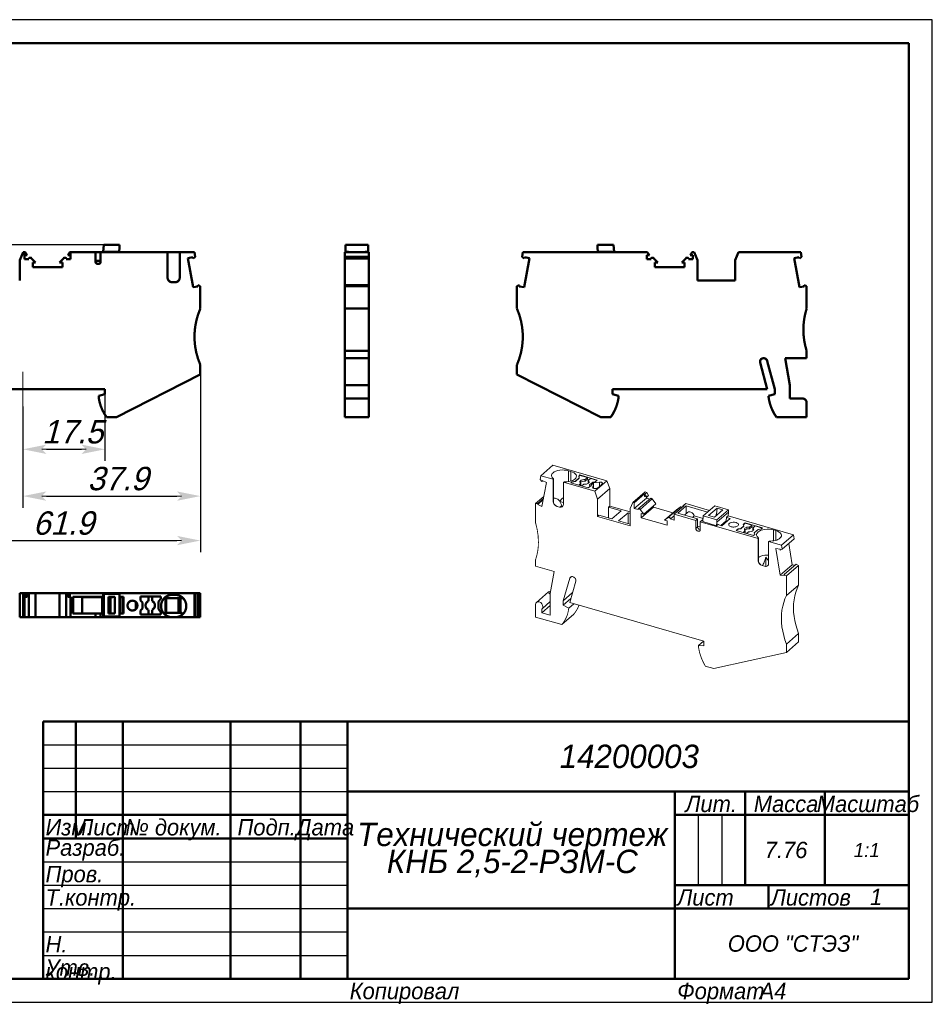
# Model space of a CAD drawing. Header units: millimetres. Extents: x 0 to 297, y 0 to 210.
# Tile 2 of 2: x 102 to 297, y 0 to 210. Entities that reach past the tile are written whole.
import ezdxf

# ---------------------------------------------------------------- set-up
doc = ezdxf.new("R2010")
doc.units = ezdxf.units.MM
doc.styles.add('TextStyle_1', font='T-FLEX Type A.TTF', dxfattribs={"oblique": 15, "height": 5})
doc.dimstyles.new('DIM_ST_1', dxfattribs={"dimtxt": 5, "dimasz": 5, "dimexe": 2.5, "dimexo": 0, "dimtad": 1, "dimrnd": 0.01, "dimdsep": 46, "dimtxsty": 'TextStyle_1', "dimblk": 'Arrow_3_C7_Status', "dimcen": 0.09, "dimclrd": 7, "dimclre": 7, "dimclrt": 7, "dimazin": 0, "dimtfac": 1, "dimtdec": 0, "dimtmove": 0, "dimatfit": 0, "dimldrblk": 'NONE', "dimfxl": 1, "dimtvp": 1, "dimtolj": 1, "dimarcsym": 0})
doc.dimstyles.new('DIM_ST_2', dxfattribs={"dimtxt": 5, "dimasz": 5, "dimexe": 2.5, "dimexo": 0, "dimtad": 1, "dimrnd": 0.01, "dimdsep": 46, "dimtxsty": 'TextStyle_1', "dimblk": 'Arrow_3_C7_Status', "dimcen": 0.09, "dimclrd": 7, "dimclre": 7, "dimclrt": 7, "dimazin": 0, "dimtfac": 1, "dimtdec": 0, "dimtmove": 0, "dimatfit": 0, "dimldrblk": 'NONE', "dimfxl": 1, "dimtvp": 1, "dimtolj": 1, "dimarcsym": 0})

# ---------------------------------------------------------------- blocks, each defined once
blk = doc.blocks.new('Arrow_3_C7_Status')
at = {"color": 7, "lineweight": 0, "flags": 128}
blk.add_lwpolyline([(-1, 0), (-0.8, 0)], dxfattribs=at)
at = {"color": 7}
blk.add_solid([(-1, -0.2), (0, 0), (-0.8, 0), (-1, 0.2)], dxfattribs=at)
blk = doc.blocks.new('*D5')
at = {"color": 7, "lineweight": -2}
for p, q in [((119.97, 161.98), (53.94, 161.98)), ((56.44, 130.13), (56.44, 156.98)), ((78.68, 125.13), (53.94, 125.13))]:
    blk.add_line(p, q, dxfattribs=at)
at = {"layer": 'Defpoints', "color": 0}
for p in [(56.44, 161.98), (119.97, 161.98), (78.68, 125.13)]:
    blk.add_point(p, dxfattribs=at)
at = {"color": 7, "lineweight": -2, "xscale": 5, "yscale": 5, "zscale": 5}
for p, rotation in [((56.44, 161.98), 90), ((56.44, 125.13), 270)]:
    blk.add_blockref('Arrow_3_C7_Status', p, dxfattribs=dict(at, rotation=rotation))
blk = doc.blocks.new('_None')
blk = doc.blocks.new('*D6')
at = {"color": 7, "lineweight": -2}
for p, q in [((120.18, 130.03), (120.18, 115.77)), ((102.68, 127.45), (102.68, 115.77)), ((107.68, 118.27), (115.18, 118.27))]:
    blk.add_line(p, q, dxfattribs=at)
at = {"layer": 'Defpoints', "color": 0}
for p in [(120.18, 130.03), (102.68, 127.45), (120.18, 118.27)]:
    blk.add_point(p, dxfattribs=at)
at = {"color": 7, "lineweight": -2, "xscale": 5, "yscale": 5, "zscale": 5, "rotation": 180}
blk.add_blockref('Arrow_3_C7_Status', (102.68, 118.27), dxfattribs=at)
at = {"color": 7, "lineweight": -2, "xscale": 5, "yscale": 5, "zscale": 5}
blk.add_blockref('Arrow_3_C7_Status', (120.18, 118.27), dxfattribs=at)
blk = doc.blocks.new('*D8')
at = {"color": 7, "lineweight": -2}
for p, q in [((140.58, 136.33), (140.58, 96.26)), ((78.68, 125.13), (78.68, 96.26)), ((83.68, 98.76), (135.58, 98.76))]:
    blk.add_line(p, q, dxfattribs=at)
at = {"layer": 'Defpoints', "color": 0}
for p in [(140.58, 136.33), (78.68, 125.13), (140.58, 98.76)]:
    blk.add_point(p, dxfattribs=at)
at = {"color": 7, "lineweight": -2, "xscale": 5, "yscale": 5, "zscale": 5}
for p, rotation in [((78.68, 98.76), 180), ((140.58, 98.76), 360)]:
    blk.add_blockref('Arrow_3_C7_Status', p, dxfattribs=dict(at, rotation=rotation))
blk = doc.blocks.new('*D9')
at = {"color": 7, "lineweight": -2}
for p, q in [((140.58, 134.28), (140.58, 105.77)), ((102.68, 127.45), (102.68, 105.77)), ((107.68, 108.27), (135.58, 108.27))]:
    blk.add_line(p, q, dxfattribs=at)
at = {"layer": 'Defpoints', "color": 0}
for p in [(140.58, 134.28), (102.68, 127.45), (140.58, 108.27)]:
    blk.add_point(p, dxfattribs=at)
at = {"color": 7, "lineweight": -2, "xscale": 5, "yscale": 5, "zscale": 5}
for p, rotation in [((102.68, 108.27), 180), ((140.58, 108.27), 360)]:
    blk.add_blockref('Arrow_3_C7_Status', p, dxfattribs=dict(at, rotation=rotation))
blk = doc.blocks.new('_FR1Страница_1')
at = {"color": 7, "lineweight": 25, "flags": 128}
for points in [[(297, 210), (0, 210)], [(297, 0), (297, 210)], [(107, 55), (172, 55)], [(107, 50), (172, 50)], [(107, 45), (172, 45)], [(247, 40), (247, 25)], [(252, 40), (252, 25)], [(107, 30), (172, 30)], [(107, 25), (172, 25)], [(107, 20), (172, 20)], [(242, 20), (292, 20)], [(107, 15), (172, 15)], [(107, 10), (172, 10)], [(0, 0), (297, 0)]]:
    blk.add_lwpolyline(points, dxfattribs=at)
at = {"color": 7, "lineweight": 50, "flags": 128}
for points in [[(20, 205), (292, 205)], [(292, 205), (292, 5)], [(107, 5), (107, 60)], [(107, 60), (292, 60)], [(114, 60), (114, 35)], [(124, 60), (124, 5)], [(147, 60), (147, 5)], [(162, 60), (162, 5)], [(172, 60), (172, 5)], [(172, 45), (292, 45)], [(242, 45), (242, 5)], [(257, 45), (257, 25)], [(274, 45), (274, 25)], [(107, 40), (172, 40)], [(242, 40), (292, 40)], [(107, 35), (172, 35)], [(242, 25), (292, 25)], [(262, 25), (262, 20)], [(172, 20), (292, 20)], [(292, 5), (20, 5)]]:
    blk.add_lwpolyline(points, dxfattribs=at)
at = {"color": 7}
for s, insert, char_height, width, attachment_point in [('{\\fT-FLEX Type A|b0|i1;\\l\\P}', (110.5, 59.125), 3.5, 8.75, 2), ('{\\fT-FLEX Type A|b0|i1;\\l\\P}', (114, 59.125), 3.5, 11.75, 1), ('{\\fT-FLEX Type A|b0|i1;\\l \\P}', (124, 59.125), 3.5, 24.75, 1), ('{\\fT-FLEX Type A|b0|i1;\\l\\P}', (162, 59.125), 3.5, 11.75, 1), ('\\pl0.5;{\\fT-FLEX Type A|b0|i1;\\l14200003 \\P}', (232, 52.5), 5, 122.5, 5), ('{\\fT-FLEX Type A|b0|i1;\\l\\fT-FLEX Type A|b0|i0;\\P}', (110.5, 54.125), 3.5, 8.75, 2), ('{\\fT-FLEX Type A|b0|i1;\\l\\P}', (114, 54.125), 3.5, 11.75, 1), ('{\\fT-FLEX Type A|b0|i1;\\l \\P}', (124, 54.125), 3.5, 24.75, 1), ('{\\fT-FLEX Type A|b0|i1;\\l\\P}', (162, 54.125), 3.5, 11.75, 1), ('{\\fT-FLEX Type A|b0|i1;\\l\\P}', (110.5, 49.125), 3.5, 8.75, 2), ('{\\fT-FLEX Type A|b0|i1;\\l\\P}', (114, 49.125), 3.5, 11.75, 1), ('{\\fT-FLEX Type A|b0|i1;\\l \\P}', (124, 49.125), 3.5, 24.75, 1), ('{\\fT-FLEX Type A|b0|i1;\\l\\P}', (162, 49.125), 3.5, 11.75, 1), ('\\pl0.5;{\\fT-FLEX Type A|b0|i1;\\lМасштаб\\P}', (283, 44.125), 3.5, 19.75, 2), ('{\\fT-FLEX Type A|b0|i1;\\l \\P}', (110.5, 44.125), 3.5, 8.75, 2), ('{\\fT-FLEX Type A|b0|i1;\\l\\P}', (114, 44.125), 3.5, 11.75, 1), ('{\\fT-FLEX Type A|b0|i1;\\l \\P}', (124, 44.125), 3.5, 24.75, 1), ('{\\fT-FLEX Type A|b0|i1;\\l\\P}', (162, 44.125), 3.5, 11.75, 1), ('\\pl0.5;{\\fT-FLEX Type A|b0|i1;\\lЛит.\\P}', (249.5, 44.125), 3.5, 16.75, 2), ('\\pl0.5;{\\fT-FLEX Type A|b0|i1;\\lМасса\\P}', (265.5, 44.125), 3.5, 18.75, 2), ('\\pl0.5;{\\fT-FLEX Type A|b0|i1;\\lИзм.\\H0.857143x;\\P}', (107, 39.125), 3.5, 8.75, 1), ('\\pl0.5;{\\fT-FLEX Type A|b0|i1;\\lЛист\\fT-FLEX Type A|b0|i0;\\H0.857143x;\\P}', (114, 39.125), 3.5, 11.75, 1), ('\\pl0.5;{\\fT-FLEX Type A|b0|i1;\\l№ докум.\\P}', (124, 39.125), 3.5, 24.75, 1), ('\\pl0.5;{\\fT-FLEX Type A|b0|i1;\\lПодп.\\P}', (154.5, 39.125), 3.5, 16.75, 2), ('\\pl0.5;{\\fT-FLEX Type A|b0|i1;\\lДата\\fT-FLEX Type A|b0|i0;\\H0.857143x;\\P}', (167, 39.125), 3.5, 11.75, 2), ('\\pl0.5;{\\fT-FLEX Type A|b0|i1;\\lРазраб.\\P}', (107, 32.5), 3.5, 18.75, 4), ('\\pl0.5;{\\fT-FLEX Type A|b0|i1;\\l\\P}', (124, 34.125), 3.5, 24.75, 1), ('\\pl0.5;{\\fT-FLEX Type A|b0|i1;\\l\\H0.857143x;\\P}', (162, 34.125), 3.5, 11.75, 1), ('\\pl0.5;{\\fT-FLEX Type A|b0|i1;\\l7.76\\P}', (265.5, 32.5), 3.5, 18.75, 5), ('{\\fT-FLEX Type A|b0|i1;\\l1:1\\P}', (283, 32.5), 3, 19.5, 5), ('\\pl0.5;{\\fT-FLEX Type A|b0|i1;\\l\\P}', (244.5, 32.5), 3.5, 6.75, 5), ('\\pl0.5;{\\fT-FLEX Type A|b0|i1;\\l\\P}', (249.5, 32.5), 3.5, 6.75, 5), ('\\pl0.5;{\\fT-FLEX Type A|b0|i1;\\l\\P}', (254.5, 32.5), 3.5, 6.75, 5), ('\\pl0.5;{\\fT-FLEX Type A|b0|i1;\\l\\H0.857143x;\\P}', (283, 32.5), 3.5, 19.75, 5), ('\\pl0.5;{\\fT-FLEX Type A|b0|i1;\\lПров.\\P}', (107, 29.125), 3.5, 18.75, 1), ('\\pl0.5;{\\fT-FLEX Type A|b0|i1;\\l\\P}', (124, 29.125), 3.5, 24.75, 1), ('\\pl0.5;{\\fT-FLEX Type A|b0|i1;\\l\\P}', (162, 29.125), 3.5, 11.75, 1), ('\\pl0.5;{\\fT-FLEX Type A|b0|i1;\\lТ.контр.\\P}', (107, 24.125), 3.5, 18.75, 1), ('\\pl0.5;{\\fT-FLEX Type A|b0|i1;\\l\\P}', (124, 24.125), 3.5, 24.75, 1), ('\\pl0.5;{\\fT-FLEX Type A|b0|i1;\\l\\H0.857143x;\\P}', (162, 24.125), 3.5, 11.75, 1), ('\\pl0.5;{\\fT-FLEX Type A|b0|i1;\\lЛист\\P}', (242, 24.125), 3.5, 11.75, 1), ('\\pl0.5;{\\fT-FLEX Type A|b0|i1;\\l\\H0.857143x;\\P}', (257, 24.125), 3.5, 11.75, 2), ('\\pl0.5;{\\fT-FLEX Type A|b0|i1;\\lЛистов\\P}', (262, 24.125), 3.5, 17.75, 1), ('{\\fT-FLEX Type A|b0|i1;\\l1\\P}', (285, 22.5), 3.5, 15.75, 5), ('\\pl0.5;{\\fT-FLEX Type A|b0|i1;\\l\\H0.857143x;\\P}', (285, 24.125), 3.5, 15.75, 2), ('{\\fT-FLEX Type A|b0|i1;\\l\\P}', (257, 22.5), 3.5, 11.75, 5), ('\\pl0.5;{\\fT-FLEX Type A|b0|i1;\\l\\P}', (107, 19.125), 3.5, 18.75, 1), ('\\pl0.5;{\\fT-FLEX Type A|b0|i1;\\l\\P}', (124, 19.125), 3.5, 24.75, 1), ('\\pl0.5;{\\fT-FLEX Type A|b0|i1;\\l\\P}', (162, 19.125), 3.5, 11.75, 1), ('{\\fT-FLEX Type A|b0|i1;\\l}', (207, 20), 3, 71.5, 5), ('\\pl0.5;{\\fT-FLEX Type A|b0|i1;\\lН. контр.\\P}', (107, 14.125), 3.5, 18.75, 1), ('\\pl0.5;{\\fT-FLEX Type A|b0|i1;\\l\\P}', (124, 14.125), 3.5, 24.75, 1), ('\\pl0.5;{\\fT-FLEX Type A|b0|i1;\\l\\H0.857143x;\\P}', (162, 14.125), 3.5, 11.75, 1), ('\\pl0.5;{\\fT-FLEX Type A|b0|i1;\\lООО "СТЭЗ"\\P}', (267, 12.5), 3.5, 51.75, 5), ('\\pl0.6;{\\fT-FLEX Type A|b0|i1;\\l \\P}', (207, 12.5), 3.5, 71.75, 5), ('\\pl0.5;{\\fT-FLEX Type A|b0|i1;\\lУтв.\\P}', (107, 9.125), 3.5, 18.75, 1), ('\\pl0.5;{\\fT-FLEX Type A|b0|i1;\\l\\P}', (124, 9.125), 3.5, 24.75, 1), ('\\pl0.5;{\\fT-FLEX Type A|b0|i1;\\l\\H0.857143x;\\P}', (162, 9.125), 3.5, 11.75, 1), ('\\pl0.5;{\\fT-FLEX Type A|b0|i1;\\lКопировал\\P}', (172, 4.125), 3.5, 23.566, 1), ('\\pl0.5;{\\fT-FLEX Type A|b0|i1;\\l\\P}', (193.816, 4.125), 3.5, 40.967, 1), ('\\pl0.5;{\\fT-FLEX Type A|b0|i1;\\lФормат\\P}', (242, 4.125), 3.5, 18.675, 1), ('\\pl0.5;{\\fT-FLEX Type A|b0|i1;\\l\\P}', (258.925, 4.125), 3.5, 9.825, 1), ('{\\fT-FLEX Type A|b0|i1;\\lA4\\P}', (262.962, 4.125), 3.5, 9.825, 2)]:
    blk.add_mtext(s, dxfattribs=dict(at, insert=insert, char_height=char_height, width=width, attachment_point=attachment_point))
at = {"color": 7, "insert": (207, 32.5), "char_height": 5, "width": 72.5, "attachment_point": 5, "line_spacing_factor": 0.692771}
blk.add_mtext('\\pl0.5;{\\fT-FLEX Type A|b0|i1;\\lТехнический чертеж\\PКНБ 2,5-2-РЗМ-С\\P}', dxfattribs=at)
blk = doc.blocks.new('Страница_1')
at = {"color": 7, "lineweight": 50, "flags": 128}
for points in [[(101.977, 158.681), (102.695, 160.381)], [(103.027, 160.381), (102.695, 160.381)], [(103.128, 160.381), (103.027, 160.381)], [(103.027, 158.931), (103.027, 160.381)], [(103.583, 159.731), (103.128, 160.381)], [(112.725, 160.381), (112.27, 159.731)], [(112.827, 160.381), (112.725, 160.381)], [(112.827, 160.381), (112.827, 158.931)], [(112.827, 160.381), (118.177, 160.381)], [(118.177, 160.381), (118.177, 158.431)], [(119.247, 160.381), (118.206, 160.381)], [(119.277, 160.381), (133.577, 160.381)], [(119.277, 158.431), (119.277, 160.381)], [(119.81, 160.481), (119.8, 160.381)], [(119.81, 160.481), (119.968, 161.981)], [(123.258, 160.481), (119.81, 160.481)], [(119.968, 161.981), (123.339, 161.981)], [(120.765, 160.481), (120.755, 160.381)], [(121.845, 160.481), (121.812, 160.381)], [(123.249, 160.381), (123.258, 160.481)], [(123.339, 161.411), (123.258, 160.481)], [(123.339, 161.411), (123.339, 161.981)], [(133.577, 154.981), (133.577, 160.381)], [(133.606, 160.381), (134.577, 160.381)], [(134.577, 160.381), (135.177, 160.381)], [(136.177, 160.381), (135.177, 160.381)], [(139.327, 160.381), (136.177, 160.381)], [(136.177, 160.381), (136.177, 154.981)], [(139.327, 160.381), (139.494, 159.429)], [(171.446, 159.43), (171.446, 160.381)], [(171.446, 160.381), (176.596, 160.381)], [(176.456, 161.981), (171.586, 161.981)], [(171.586, 160.481), (171.586, 161.981)], [(171.586, 160.481), (172.271, 160.481)], [(172.271, 160.381), (172.271, 160.481)], [(175.771, 160.481), (175.771, 160.381)], [(176.456, 160.481), (175.771, 160.481)], [(176.456, 160.481), (176.456, 161.981)], [(176.596, 159.43), (176.596, 160.381)], [(209.49, 160.381), (209.323, 159.429)], [(209.49, 160.381), (236.092, 160.381)], [(228.849, 161.981), (225.478, 161.981)], [(225.478, 161.411), (225.478, 161.981)], [(225.478, 161.411), (225.559, 160.481)], [(225.559, 160.481), (229.007, 160.481)], [(225.559, 160.481), (225.568, 160.381)], [(227.005, 160.381), (226.972, 160.481)], [(228.052, 160.481), (228.062, 160.381)], [(229.007, 160.481), (228.849, 161.981)], [(229.017, 160.381), (229.007, 160.481)], [(236.547, 159.731), (236.092, 160.381)], [(245.234, 159.731), (245.689, 160.381)], [(245.689, 160.381), (246.122, 160.381)], [(246.84, 158.681), (246.122, 160.381)], [(255.559, 160.381), (254.84, 158.681)], [(255.559, 160.381), (268.885, 160.381)], [(269.052, 159.43), (268.885, 160.381)], [(101.977, 154.381), (101.977, 158.681)], [(103.027, 159.731), (103.583, 159.731)], [(103.936, 158.931), (103.027, 158.931)], [(105.361, 158.231), (104.448, 159.143)], [(105.361, 158.231), (104.752, 158.231)], [(104.752, 158.231), (104.752, 157.181)], [(111.405, 159.143), (110.493, 158.231)], [(110.493, 158.231), (111.102, 158.231)], [(111.102, 157.181), (111.102, 158.231)], [(112.827, 158.931), (111.917, 158.931)], [(112.27, 159.731), (112.827, 159.731)], [(119.277, 158.531), (118.177, 158.531)], [(138.978, 159.304), (137.924, 159.118)], [(139.023, 152.89), (137.924, 159.118)], [(139.025, 159.036), (138.978, 159.304)], [(139.025, 159.036), (139.494, 159.429)], [(171.446, 159.43), (176.596, 159.43)], [(171.446, 159.43), (171.446, 159.042)], [(171.446, 159.042), (176.596, 159.042)], [(171.446, 159.036), (171.446, 153.353)], [(176.596, 159.43), (176.596, 159.042)], [(176.596, 159.036), (176.596, 153.353)], [(209.792, 159.036), (209.323, 159.429)], [(209.792, 159.036), (209.839, 159.304)], [(209.794, 152.89), (210.893, 159.118)], [(209.839, 159.304), (210.893, 159.118)], [(235.99, 159.731), (235.99, 158.931)], [(235.99, 159.731), (236.547, 159.731)], [(235.99, 158.931), (236.9, 158.931)], [(237.412, 159.143), (238.324, 158.231)], [(238.324, 158.231), (237.715, 158.231)], [(237.715, 157.181), (237.715, 158.231)], [(243.456, 158.231), (244.369, 159.143)], [(243.456, 158.231), (244.065, 158.231)], [(244.065, 158.231), (244.065, 157.181)], [(244.881, 158.931), (245.79, 158.931)], [(245.234, 159.731), (245.79, 159.731)], [(245.79, 158.931), (245.79, 159.731)], [(246.84, 154.381), (246.84, 158.681)], [(254.84, 154.381), (254.84, 158.681)], [(267.488, 159.124), (268.542, 159.31)], [(267.488, 159.124), (268.586, 152.895)], [(268.589, 159.042), (268.542, 159.31)], [(269.052, 159.43), (268.589, 159.042)], [(111.102, 157.181), (104.752, 157.181)], [(237.715, 157.181), (244.065, 157.181)], [(135.177, 153.981), (134.577, 153.981)], [(246.84, 154.381), (254.84, 154.381)], [(139.023, 152.89), (140.076, 153.075)], [(140.076, 153.075), (140.029, 153.344)], [(140.029, 153.344), (140.577, 153.144)], [(140.577, 153.144), (140.577, 148.331)], [(171.446, 153.349), (171.446, 153.15)], [(171.446, 153.349), (176.596, 153.349)], [(171.446, 153.15), (176.596, 153.15)], [(171.446, 153.15), (171.446, 148.331)], [(176.596, 153.349), (176.596, 153.15)], [(176.596, 153.15), (176.596, 148.331)], [(208.788, 153.344), (208.24, 153.144)], [(208.24, 153.144), (208.24, 148.331)], [(208.74, 153.075), (208.788, 153.344)], [(209.794, 152.89), (208.74, 153.075)], [(269.64, 153.081), (268.586, 152.895)], [(269.593, 153.349), (270.14, 153.15)], [(269.593, 153.349), (269.64, 153.081)], [(270.14, 153.15), (270.14, 148.331)], [(171.446, 143.831), (171.446, 148.331)], [(171.446, 148.331), (176.596, 148.331)], [(176.596, 143.831), (176.596, 148.331)], [(171.446, 146.756), (171.446, 146.716)], [(171.446, 139.331), (171.446, 143.831)], [(176.596, 139.331), (176.596, 143.831)], [(171.446, 139.331), (176.596, 139.331)], [(171.446, 139.331), (171.446, 137.731)], [(176.596, 139.331), (176.596, 137.731)], [(270.14, 139.331), (270.14, 137.731)], [(171.446, 137.731), (176.596, 137.731)], [(171.446, 131.992), (171.446, 137.731)], [(176.596, 131.992), (176.596, 137.731)], [(261.74, 131.131), (260.212, 136.834)], [(263.34, 131.131), (261.731, 137.138)], [(270.14, 137.731), (265.528, 137.731)], [(266.54, 131.992), (265.528, 137.731)], [(140.577, 136.331), (140.577, 134.284)], [(208.24, 136.331), (208.24, 134.284)], [(122.658, 125.131), (140.577, 134.284)], [(226.159, 125.131), (208.24, 134.284)], [(120.177, 131.131), (87.077, 131.131)], [(120.177, 131.131), (120.177, 130.031)], [(171.446, 131.992), (176.596, 131.992)], [(171.446, 131.992), (171.446, 129.131)], [(176.596, 131.992), (176.596, 129.135)], [(228.64, 131.131), (261.74, 131.131)], [(228.64, 131.131), (228.64, 130.031)], [(263.34, 130.031), (263.34, 131.131)], [(266.54, 131.992), (266.54, 129.131)], [(120.177, 130.031), (118.877, 129.682)], [(118.877, 129.682), (118.877, 129.231)], [(171.446, 129.131), (172.446, 129.131)], [(171.446, 129.131), (171.446, 128.231)], [(176.596, 129.131), (172.448, 129.131)], [(176.596, 129.131), (176.596, 128.231)], [(228.64, 130.031), (229.94, 129.682)], [(229.94, 129.682), (229.94, 129.231)], [(263.34, 130.031), (261.985, 129.668)], [(269.24, 129.131), (266.54, 129.131)], [(171.446, 128.231), (171.446, 125.131)], [(176.596, 128.231), (176.596, 125.131)], [(270.14, 128.231), (270.14, 125.131)], [(120.536, 125.131), (122.658, 125.131)], [(176.596, 125.131), (171.446, 125.131)], [(228.281, 125.131), (226.159, 125.131)], [(263.699, 125.131), (270.14, 125.131)], [(101.977, 87.515), (101.977, 82.365)], [(101.977, 87.515), (102.695, 87.515)], [(102.695, 87.515), (102.695, 82.365)], [(103.128, 87.515), (102.695, 87.515)], [(103.027, 86.715), (103.027, 82.365)], [(103.128, 86.715), (103.027, 86.715)], [(103.128, 87.515), (103.128, 86.715)], [(103.583, 87.515), (103.128, 87.515)], [(103.583, 86.715), (103.128, 86.715)], [(103.583, 87.515), (103.583, 86.715)], [(103.936, 87.515), (103.587, 87.515)], [(103.936, 87.515), (103.936, 82.365)], [(104.448, 87.515), (103.936, 87.515)], [(105.361, 87.515), (104.448, 87.515)], [(105.361, 87.515), (105.361, 82.365)], [(110.489, 87.515), (105.365, 87.515)], [(111.405, 87.515), (110.493, 87.515)], [(110.493, 87.515), (110.493, 82.365)], [(111.405, 87.515), (111.917, 87.515)], [(112.266, 87.515), (111.917, 87.515)], [(111.917, 87.515), (111.917, 82.365)], [(112.27, 87.515), (112.725, 87.515)], [(112.27, 87.515), (112.27, 86.715)], [(112.725, 86.715), (112.27, 86.715)], [(139.327, 87.515), (112.725, 87.515)], [(112.725, 87.515), (112.725, 86.715)], [(112.827, 86.715), (112.725, 86.715)], [(112.827, 82.365), (112.827, 86.715)], [(113.327, 86.715), (113.327, 83.165)], [(119.81, 86.715), (113.327, 86.715)], [(113.377, 86.715), (113.377, 83.165)], [(115.313, 86.69), (115.313, 83.19)], [(115.313, 86.69), (119.605, 86.69)], [(115.377, 86.69), (115.377, 86.715)], [(119.605, 83.19), (119.605, 86.69)], [(119.605, 86.69), (119.81, 86.69)], [(119.81, 87.375), (119.81, 86.69)], [(119.81, 87.375), (119.968, 87.375)], [(119.968, 87.375), (123.339, 87.375)], [(119.968, 82.505), (119.968, 87.375)], [(120.923, 86.74), (120.923, 83.14)], [(122.332, 86.74), (120.923, 86.74)], [(121.845, 86.715), (120.923, 86.715)], [(120.923, 86.69), (121.287, 86.69)], [(121.287, 83.19), (121.287, 86.69)], [(121.287, 86.69), (121.364, 86.69)], [(121.364, 83.19), (121.364, 86.69)], [(121.364, 86.69), (121.845, 86.69)], [(121.845, 86.69), (121.845, 86.74)], [(122.332, 86.74), (122.332, 83.14)], [(123.339, 87.375), (123.339, 82.505)], [(124.127, 86.715), (123.339, 86.715)], [(123.339, 86.69), (123.467, 86.69)], [(123.467, 86.69), (123.467, 83.19)], [(123.467, 86.69), (124.027, 86.69)], [(124.027, 83.19), (124.027, 86.69)], [(124.127, 83.165), (124.127, 86.715)], [(132.127, 86.815), (127.827, 86.815)], [(127.827, 85.944), (127.827, 86.815)], [(129.477, 85.807), (129.477, 86.815)], [(130.277, 86.815), (130.277, 85.807)], [(131.627, 85.708), (132.127, 86.304)], [(132.127, 86.304), (132.127, 86.815)], [(133.149, 86.415), (133.589, 86.415)], [(133.248, 86.415), (133.248, 83.275)], [(134.577, 86.415), (133.589, 86.415)], [(134.577, 87.165), (135.177, 87.165)], [(134.577, 86.415), (136.827, 86.415)], [(135.927, 83.317), (135.927, 86.415)], [(136.177, 83.323), (136.177, 86.415)], [(136.327, 86.415), (136.327, 83.327)], [(136.827, 86.415), (136.874, 86.462)], [(139.327, 87.515), (139.494, 87.515)], [(139.327, 87.515), (139.327, 82.365)], [(139.494, 87.515), (139.494, 82.365)], [(139.498, 87.515), (140.025, 87.515)], [(140.029, 82.365), (140.029, 87.515)], [(140.029, 87.515), (140.577, 87.515)], [(140.577, 87.515), (140.577, 82.365)], [(126.8, 84.104), (126.8, 85.627)], [(128.227, 85.544), (127.827, 85.944)], [(127.827, 83.836), (128.227, 84.236)], [(128.227, 84.236), (128.227, 85.544)], [(131.627, 84.072), (131.627, 85.708)], [(101.977, 82.365), (102.695, 82.365)], [(103.027, 82.365), (102.695, 82.365)], [(103.936, 82.365), (103.027, 82.365)], [(104.448, 82.365), (103.936, 82.365)], [(105.361, 82.365), (104.448, 82.365)], [(110.489, 82.365), (105.365, 82.365)], [(111.405, 82.365), (110.493, 82.365)], [(111.405, 82.365), (111.917, 82.365)], [(112.827, 82.365), (111.917, 82.365)], [(112.827, 82.365), (118.177, 82.365)], [(113.327, 83.165), (118.177, 83.165)], [(119.605, 83.19), (115.313, 83.19)], [(115.377, 83.165), (115.377, 83.19)], [(119.277, 83.165), (118.177, 83.165)], [(118.177, 83.165), (118.177, 82.365)], [(119.277, 82.365), (118.177, 82.365)], [(119.277, 82.365), (119.277, 83.165)], [(119.277, 83.165), (119.81, 83.165)], [(119.277, 82.365), (133.577, 82.365)], [(119.81, 83.19), (119.605, 83.19)], [(119.81, 82.505), (119.81, 83.19)], [(119.81, 82.505), (119.968, 82.505)], [(119.968, 82.505), (123.339, 82.505)], [(121.287, 83.19), (120.923, 83.19)], [(120.923, 83.165), (121.845, 83.165)], [(122.332, 83.14), (120.923, 83.14)], [(121.364, 83.19), (121.287, 83.19)], [(121.845, 83.19), (121.364, 83.19)], [(121.845, 83.19), (121.845, 83.14)], [(123.467, 83.19), (123.339, 83.19)], [(123.339, 83.165), (124.127, 83.165)], [(124.027, 83.19), (123.467, 83.19)], [(127.827, 82.965), (127.827, 83.836)], [(127.827, 82.965), (132.127, 82.965)], [(129.477, 82.965), (129.477, 83.974)], [(130.277, 83.974), (130.277, 82.965)], [(132.127, 83.476), (131.627, 84.072)], [(132.127, 82.965), (132.127, 83.476)], [(133.577, 82.365), (133.577, 82.583)], [(133.577, 82.365), (134.577, 82.365)], [(136.609, 83.332), (134.577, 83.297)], [(135.177, 82.365), (134.577, 82.365)], [(136.177, 82.365), (135.177, 82.365)], [(136.177, 82.583), (136.177, 82.365)], [(139.327, 82.365), (136.177, 82.365)], [(136.874, 83.068), (136.609, 83.332)], [(139.327, 82.365), (139.494, 82.365)], [(139.498, 82.365), (140.025, 82.365)], [(140.029, 82.365), (140.577, 82.365)]]:
    blk.add_lwpolyline(points, dxfattribs=at)
at = {"color": 7, "linetype": 'Continuous', "lineweight": 50, "const_width": 0.5}
for points in [[(104.448, 159.143, 0.6681786), (103.936, 158.931, 0.6681786)], [(111.917, 158.931, 0.6681786), (111.405, 159.143, 0.6681786)], [(118.177, 158.431, 1), (119.277, 158.431, 1)], [(237.412, 159.143, 0.6681786), (236.9, 158.931, 0.6681786)], [(244.881, 158.931, 0.6681786), (244.369, 159.143, 0.6681786)], [(133.577, 154.981, 0.4142136), (134.577, 153.981, 0.4142136)], [(135.177, 153.981, 0.4142136), (136.177, 154.981, 0.4142136)], [(140.577, 148.331, 0.2087122), (140.577, 136.331, 0.2087122)], [(208.24, 136.331, 0.2087122), (208.24, 148.331, 0.2087122)], [(270.14, 148.331, 0.0763208), (269.449, 143.831, 0.0763208)], [(269.449, 143.831, 0.0763208), (270.14, 139.331, 0.0763208)], [(260.728, 137.697, 0.4234428), (260.212, 136.834, 0.4234428)], [(261.731, 137.138, 0.4228448), (260.728, 137.697, 0.4228448)], [(118.877, 129.231, 0.1180133), (120.536, 125.131, 0.1180133)], [(228.281, 125.131, 0.1180133), (229.94, 129.231, 0.1180133)], [(261.985, 129.668, 0.1297794), (263.699, 125.131, 0.1297794)], [(270.14, 128.231, 0.4142136), (269.24, 129.131, 0.4142136)], [(134.577, 87.165, 0.4142135), (132.177, 84.765, 0.4142135)], [(133.16, 84.765, 0.0029076), (133.149, 86.415, 0.0029076)], [(137.577, 84.765, 0.4142135), (135.177, 87.165, 0.4142135)], [(126.938, 85.466, 0.7336519), (125.027, 84.865, 0.7336519)], [(125.027, 84.865, 1), (127.127, 84.865, 1)], [(127.127, 84.865, 0.1536341), (126.938, 85.466, 0.1536341)], [(129.477, 85.807, 0.6546537), (129.477, 83.974, 0.6546537)], [(130.877, 84.89, 0.2982166), (130.277, 85.807, 0.2982166)], [(130.277, 83.974, 0.2982166), (130.877, 84.89, 0.2982166)], [(132.177, 84.765, 0.2932528), (133.577, 82.583, 0.2932528)], [(133.15, 83.273, 0.0027907), (133.16, 84.765, 0.0027907)], [(136.177, 82.583, 0.2932528), (137.577, 84.765, 0.2932528)], [(133.15, 83.273, 0.0000404), (133.524, 83.279, 0.0000404)], [(133.524, 83.279, 0.0002123), (134.577, 83.297, 0.0002123)], [(133.577, 82.583, 0.1078592), (134.577, 82.365, 0.1078592)], [(135.177, 82.365, 0.1078592), (136.177, 82.583, 0.1078592)]]:
    blk.add_lwpolyline(points, format="xyb", dxfattribs=at)
at = {"color": 7, "lineweight": 18, "flags": 128}
for points in [[(102.677, 134.796), (102.677, 127.446)], [(102.677, 134.796), (102.677, 127.446)], [(215.896, 114.852), (213.321, 112.622)], [(227.437, 111.521), (215.896, 114.852)], [(215.946, 113.25), (216.22, 113.442), (216.563, 113.602), (216.962, 113.727), (217.403, 113.809), (217.867, 113.848), (218.337, 113.84), (218.795, 113.787), (219.224, 113.69)], [(219.744, 113.54), (219.224, 113.69)], [(219.224, 113.69), (219.224, 111.352)], [(213.176, 111.841), (213.321, 112.622)], [(213.176, 111.841), (213.577, 111.389)], [(215.958, 111.861), (213.321, 112.622)], [(213.577, 111.389), (213.618, 111.609)], [(214.531, 111.185), (213.618, 111.609)], [(216.067, 111.956), (215.889, 112.102), (215.755, 112.259), (215.667, 112.424), (215.627, 112.594), (215.635, 112.765), (215.692, 112.934), (215.796, 113.097), (215.946, 113.25)], [(216.067, 111.956), (215.958, 111.861)], [(215.958, 111.861), (215.958, 107.185)], [(216.067, 111.956), (216.067, 106.806)], [(218.319, 111.306), (218.661, 111.302), (219, 111.322), (219.33, 111.367), (219.645, 111.434), (219.937, 111.523), (220.2, 111.632), (220.43, 111.759), (220.622, 111.9)], [(219.744, 113.54), (219.744, 111.464)], [(220.622, 111.9), (220.816, 112.115), (220.923, 112.344), (220.938, 112.579), (220.862, 112.811), (220.696, 113.031), (220.448, 113.231), (220.126, 113.403), (219.744, 113.54)], [(220.752, 111.463), (221.57, 112.171)], [(220.752, 111.376), (221.57, 112.085)], [(221.435, 112.554), (221.69, 112.775)], [(221.69, 112.689), (221.435, 112.468)], [(221.57, 112.171), (221.435, 112.554)], [(221.57, 112.085), (221.57, 112.171)], [(221.69, 112.775), (225.414, 111.7)], [(221.69, 112.689), (221.69, 112.775)], [(223.292, 112.226), (221.69, 112.689)], [(221.81, 111.543), (221.989, 111.656), (222.226, 111.739), (222.5, 111.785), (222.788, 111.79)], [(223.481, 111.59), (223.617, 111.462), (223.675, 111.321), (223.649, 111.177), (223.542, 111.043), (223.363, 110.93), (223.127, 110.847), (222.853, 110.801), (222.565, 110.796)], [(223.292, 112.226), (222.788, 111.79)], [(223.292, 111.88), (222.788, 111.443)], [(222.788, 111.79), (222.788, 111.443)], [(223.292, 111.88), (223.292, 112.226)], [(223.685, 111.767), (223.292, 111.88)], [(223.481, 111.59), (223.985, 112.026)], [(223.481, 111.59), (223.481, 111.243)], [(225.339, 111.636), (223.985, 112.026)], [(225.414, 111.7), (224.979, 111.323)], [(213.757, 111.544), (213.577, 111.389)], [(214.531, 111.185), (213.58, 106.065)], [(218.21, 111.211), (218.319, 111.306)], [(218.21, 106.535), (218.21, 111.211)], [(218.21, 111.211), (224.862, 109.291)], [(219.765, 111.108), (220.021, 111.33)], [(223.489, 110.033), (219.765, 111.108)], [(220.021, 111.243), (219.84, 111.087)], [(220.021, 111.33), (220.752, 111.463)], [(220.021, 111.243), (220.752, 111.376)], [(220.021, 111.33), (220.021, 111.243)], [(220.752, 111.376), (220.752, 111.463)], [(221.872, 110.996), (221.442, 110.624)], [(221.872, 110.996), (221.736, 111.123), (221.678, 111.265), (221.704, 111.409), (221.81, 111.543)], [(221.872, 110.65), (221.742, 110.538)], [(221.745, 111.114), (221.81, 111.196)], [(221.81, 111.196), (221.989, 111.31), (222.226, 111.393), (222.5, 111.439), (222.788, 111.443)], [(221.872, 110.996), (221.872, 110.65)], [(222.135, 110.424), (222.565, 110.796)], [(223.481, 111.243), (223.608, 111.125)], [(223.925, 110.411), (223.489, 110.033)], [(224.432, 111.25), (223.778, 110.684)], [(223.778, 110.684), (223.925, 110.411)], [(223.778, 110.684), (223.778, 110.597)], [(223.778, 110.597), (223.893, 110.383)], [(224.137, 110.694), (224.594, 111.09)], [(224.267, 110.451), (224.137, 110.694)], [(224.267, 110.451), (224.403, 110.197)], [(224.483, 110.048), (224.403, 110.197)], [(224.979, 111.323), (224.432, 111.25)], [(225.05, 109.866), (224.866, 109.867), (224.696, 109.902), (224.562, 109.965), (224.483, 110.048)], [(225.887, 111.263), (224.594, 111.09)], [(224.594, 109.95), (224.594, 111.09)], [(224.862, 109.291), (227.437, 111.521)], [(225.373, 109.967), (226.013, 110.416)], [(228.059, 109.869), (225.484, 107.639)], [(225.887, 111.263), (226.026, 111.272), (226.165, 111.26), (226.293, 111.23), (226.398, 111.183), (226.473, 111.123), (226.511, 111.056), (226.511, 110.985), (226.471, 110.918)], [(225.887, 111.263), (225.887, 110.328)], [(226.013, 110.416), (226.471, 110.918)], [(227.437, 111.521), (228.059, 109.869)], [(228.059, 106.145), (228.059, 109.869)], [(213.973, 108.18), (212.234, 106.674)], [(213.849, 107.512), (212.667, 106.489)], [(213.89, 107.733), (212.708, 106.71)], [(217.403, 107.212), (217.179, 107.414), (216.962, 107.577), (216.757, 107.702), (216.563, 107.786), (216.383, 107.829), (216.22, 107.83), (216.073, 107.789), (216.067, 107.786)], [(218.21, 107.946), (218.1, 107.88), (217.862, 107.695), (217.403, 107.212)], [(224.862, 109.291), (225.484, 107.639)], [(225.484, 103.915), (225.484, 107.639)], [(235.609, 109.162), (233.034, 106.932)], [(235.497, 108.732), (233.322, 106.849)], [(235.897, 107.823), (233.322, 105.593)], [(236.748, 107.747), (234.173, 105.517)], [(237.128, 107.651), (234.553, 105.421)], [(235.585, 108.707), (235.497, 108.732)], [(235.497, 108.732), (235.497, 108.169)], [(235.497, 108.169), (235.979, 108.03)], [(235.985, 109.053), (235.585, 108.707)], [(235.979, 108.03), (235.585, 108.707)], [(235.985, 109.053), (235.609, 109.162)], [(235.897, 107.823), (235.897, 108.054)], [(236.601, 107.62), (235.897, 107.823)], [(236.379, 108.377), (235.979, 108.03)], [(236.379, 108.377), (235.985, 109.053)], [(237.128, 107.651), (237.067, 107.714), (236.995, 107.761), (236.919, 107.786), (236.845, 107.789), (236.779, 107.769), (236.75, 107.745)], [(237.918, 106.633), (237.128, 107.651)], [(212.708, 106.71), (212.234, 106.674)], [(212.234, 106.674), (212.234, 102.5)], [(212.708, 106.71), (212.667, 106.489)], [(212.667, 106.489), (213.58, 106.065)], [(215.958, 107.185), (216.024, 106.834), (216.212, 106.499), (216.493, 106.23), (216.824, 106.069)], [(216.067, 106.806), (215.995, 106.97), (215.969, 107.067), (215.958, 107.185)], [(216.557, 106.199), (216.377, 106.345), (216.204, 106.56), (216.067, 106.806)], [(216.824, 106.069), (217.344, 105.919)], [(218.21, 106.535), (218.144, 106.222), (217.956, 105.995), (217.675, 105.889), (217.344, 105.919)], [(217.565, 105.888), (217.344, 105.919)], [(217.42, 107.11), (217.403, 107.212)], [(218.21, 106.882), (217.42, 107.11)], [(217.853, 106.235), (217.42, 107.11)], [(217.853, 106.235), (217.468, 105.901)], [(217.583, 105.884), (217.564, 105.885)], [(217.853, 106.235), (217.853, 105.956)], [(228.059, 106.145), (227.772, 105.896)], [(227.772, 105.896), (227.772, 103.587)], [(230.5, 105.108), (227.772, 105.896)], [(232.412, 104.888), (228.059, 106.145)], [(232.412, 105.639), (233.034, 106.932)], [(232.412, 101.915), (232.412, 105.639)], [(233.322, 106.849), (233.034, 106.932)], [(233.322, 105.593), (233.322, 106.849)], [(234.109, 105.365), (233.322, 105.593)], [(234.553, 105.421), (234.492, 105.484), (234.42, 105.531), (234.344, 105.556), (234.27, 105.559), (234.204, 105.539), (234.153, 105.497), (234.121, 105.438), (234.109, 105.365)], [(235.343, 104.403), (234.553, 105.421)], [(237.391, 105.876), (234.816, 103.646)], [(237.918, 106.633), (235.343, 104.403)], [(237.391, 106.177), (237.391, 105.876)], [(241.575, 104.668), (237.391, 105.876)], [(242.363, 105.35), (239.788, 103.12)], [(243.153, 105.912), (240.578, 103.682)], [(241.809, 104.399), (243.984, 106.282)], [(243.153, 105.912), (242.363, 105.35)], [(244.417, 106.157), (242.642, 104.62)], [(243.153, 105.912), (243.214, 105.94), (243.286, 105.945), (243.362, 105.926), (243.436, 105.887), (243.479, 105.848)], [(243.896, 106.308), (243.502, 105.858)], [(244.296, 106.654), (243.896, 106.308)], [(243.984, 106.282), (243.896, 106.308)], [(249.368, 105.19), (244.296, 106.654)], [(244.417, 106.157), (244.417, 104.525)], [(248.968, 104.843), (244.417, 106.157)], [(248.063, 104.06), (250.498, 106.168)], [(251.008, 105.655), (249.208, 104.096)], [(252.228, 105.302), (250.428, 103.744)], [(250.498, 106.168), (253.418, 105.326)], [(251.008, 105.655), (250.871, 104.395)], [(253.418, 105.326), (250.983, 103.217)], [(252.228, 105.302), (251.008, 105.655)], [(253.418, 104.832), (253.418, 105.326)], [(225.772, 104.164), (225.484, 103.915)], [(232.412, 101.915), (225.484, 103.915)], [(228.5, 103.376), (225.772, 104.164)], [(230.5, 105.108), (228.5, 103.376)], [(229.972, 102.951), (231.972, 104.683)], [(232.412, 104.556), (231.972, 104.683)], [(231.972, 102.374), (231.972, 104.683)], [(234.816, 104.555), (234.816, 103.646)], [(235.343, 104.403), (234.816, 104.555)], [(240.315, 102.059), (234.816, 103.646)], [(240.578, 103.682), (239.788, 103.12)], [(240.578, 103.682), (240.639, 103.71), (240.711, 103.715), (240.787, 103.696), (240.861, 103.657), (240.926, 103.599), (240.977, 103.527), (241.01, 103.449), (241.021, 103.37)], [(241.809, 104.052), (241.021, 103.37)], [(241.809, 103.143), (241.021, 103.37)], [(241.809, 104.399), (241.809, 103.143)], [(241.809, 104.399), (246.442, 103.061)], [(242.642, 104.62), (246.842, 103.408)], [(244.671, 104.745), (244.055, 104.212)], [(244.677, 104.74), (244.714, 104.779), (244.918, 104.871), (245.157, 104.888), (245.411, 104.827), (245.658, 104.694), (245.876, 104.5), (246.046, 104.263), (246.137, 104.044)], [(246.125, 104.048), (245.75, 103.723)], [(246.125, 104.048), (248.003, 103.505)], [(246.842, 103.408), (246.442, 103.061)], [(246.842, 103.408), (246.842, 101.719)], [(247.395, 102.786), (247.795, 103.133)], [(247.795, 103.133), (247.958, 103.085)], [(247.927, 102.8), (248.063, 104.06)], [(248.063, 104.06), (250.983, 103.217)], [(250.428, 103.744), (249.208, 104.096)], [(250.846, 104.373), (250.814, 104.078)], [(251.016, 104.252), (250.839, 104.303)], [(250.846, 104.373), (250.871, 104.395)], [(251.103, 104.328), (250.871, 104.395)], [(253.418, 104.832), (250.983, 102.723)], [(250.983, 102.723), (250.983, 103.217)], [(251.995, 101.92), (253.77, 103.457)], [(253.005, 103.75), (252.937, 102.99)], [(253.77, 103.457), (252.999, 103.68)], [(253.347, 104.047), (253.005, 103.75)], [(267.333, 100.004), (253.342, 104.043)], [(253.418, 104.832), (253.347, 104.047)], [(232.412, 102.247), (229.972, 102.951)], [(239.788, 103.12), (240.315, 102.968)], [(240.315, 102.059), (240.315, 102.968)], [(246.442, 103.061), (246.442, 101.372)], [(246.442, 101.372), (246.842, 101.719)], [(247.395, 101.097), (247.358, 100.926), (247.255, 100.801), (247.101, 100.742), (246.918, 100.759), (246.736, 100.847), (246.582, 100.995), (246.478, 101.18), (246.442, 101.372)], [(247.395, 101.66), (246.842, 101.82)], [(247.395, 101.098), (247.318, 101.105), (247.136, 101.194), (246.982, 101.342), (246.878, 101.526), (246.842, 101.719)], [(247.395, 101.097), (247.395, 102.786)], [(247.395, 102.786), (259.779, 99.211)], [(250.912, 101.938), (247.927, 102.8)], [(250.983, 102.723), (250.912, 101.938)], [(251.255, 102.235), (250.912, 101.938)], [(251.167, 102.159), (251.995, 101.92)], [(251.246, 102.136), (251.255, 102.235)], [(251.774, 101.984), (252.937, 102.99)], [(252.149, 102.308), (252.37, 102.245)], [(253.624, 102.431), (253.539, 102.337), (253.493, 102.237), (253.486, 102.134), (253.519, 102.033), (253.592, 101.936), (253.701, 101.849), (253.841, 101.774), (254.009, 101.714), (254.196, 101.671), (254.397, 101.648), (254.602, 101.645), (254.805, 101.662), (254.998, 101.698), (255.173, 101.752), (255.323, 101.822), (255.443, 101.906)], [(255.58, 102.214), (255.5, 102.374), (255.324, 102.514), (255.069, 102.62), (254.761, 102.681), (254.431, 102.691), (254.111, 102.649), (253.833, 102.56), (253.624, 102.431)], [(255.099, 100.908), (255.535, 101.286)], [(255.535, 101.199), (255.174, 100.887)], [(255.535, 101.286), (256.081, 101.359)], [(255.535, 101.199), (255.535, 101.286)], [(256.081, 101.272), (255.535, 101.199)], [(256.081, 101.359), (256.735, 101.925)], [(256.735, 101.838), (256.081, 101.272)], [(256.081, 101.359), (256.081, 101.272)], [(256.589, 102.198), (257.024, 102.575)], [(256.735, 101.925), (256.589, 102.198)], [(257.024, 102.489), (256.62, 102.139)], [(256.735, 101.925), (256.735, 101.838)], [(257.949, 101.64), (257.66, 101.635), (257.386, 101.589), (257.15, 101.506), (256.971, 101.393), (256.864, 101.259), (256.839, 101.115), (256.896, 100.973), (257.032, 100.846)], [(257.949, 101.293), (257.66, 101.289), (257.386, 101.243), (257.15, 101.16), (256.971, 101.046), (256.906, 100.964)], [(257.024, 102.575), (257.024, 102.489)], [(260.748, 101.5), (257.024, 102.575)], [(257.024, 102.489), (258.453, 102.076)], [(257.949, 101.64), (258.453, 102.076)], [(257.949, 101.293), (258.453, 101.73)], [(257.949, 101.64), (257.949, 101.293)], [(258.453, 102.076), (258.453, 101.73)], [(258.453, 101.73), (258.846, 101.617)], [(259.146, 101.876), (258.642, 101.44)], [(258.703, 100.893), (258.81, 101.027), (258.835, 101.171), (258.778, 101.312), (258.642, 101.44)], [(258.642, 101.44), (258.642, 101.093)], [(258.768, 100.975), (258.642, 101.093)], [(258.944, 100.438), (259.762, 101.146)], [(259.146, 101.876), (260.673, 101.436)], [(259.762, 101.146), (260.493, 101.279)], [(259.766, 100.6), (260.04, 100.792), (260.384, 100.952), (260.783, 101.077), (261.224, 101.159), (261.688, 101.198), (262.158, 101.19), (262.616, 101.137), (263.045, 101.04)], [(260.493, 101.279), (260.748, 101.5)], [(263.045, 101.04), (263.564, 100.89)], [(263.045, 101.04), (263.045, 98.702)], [(255.099, 100.908), (258.823, 99.833)], [(256.603, 100.474), (257.032, 100.846)], [(256.903, 100.388), (257.032, 100.5)], [(257.032, 100.846), (257.032, 100.5)], [(257.725, 100.646), (257.296, 100.274)], [(257.725, 100.646), (258.014, 100.651), (258.288, 100.697), (258.524, 100.78), (258.703, 100.893)], [(258.823, 99.833), (259.079, 100.055)], [(259.079, 100.055), (258.944, 100.438)], [(258.944, 100.351), (258.944, 100.438)], [(259.055, 100.034), (258.944, 100.351)], [(259.888, 99.306), (259.71, 99.452), (259.576, 99.609), (259.488, 99.774), (259.447, 99.944), (259.456, 100.115), (259.513, 100.284), (259.617, 100.447), (259.766, 100.6)], [(259.779, 99.211), (259.888, 99.306)], [(259.779, 94.535), (259.779, 99.211)], [(259.888, 99.306), (259.888, 94.156)], [(262.14, 98.656), (262.482, 98.652), (262.821, 98.672), (263.151, 98.717), (263.466, 98.784), (263.758, 98.873), (264.021, 98.982), (264.251, 99.109), (264.443, 99.25)], [(263.564, 100.89), (263.564, 98.814)], [(264.443, 99.25), (264.637, 99.465), (264.744, 99.694), (264.759, 99.929), (264.683, 100.161), (264.517, 100.381), (264.269, 100.581), (263.947, 100.753), (263.564, 100.89)], [(267.333, 100.004), (264.758, 97.774)], [(267.479, 99.138), (264.904, 96.908)], [(267.333, 100.004), (267.479, 99.138)], [(262.14, 98.656), (262.03, 98.561)], [(264.758, 97.774), (262.03, 98.561)], [(262.03, 98.561), (262.03, 93.885)], [(264.495, 91.362), (263.544, 97.031)], [(264.457, 96.928), (263.544, 97.031)], [(264.498, 96.684), (264.457, 96.928)], [(264.498, 96.684), (264.904, 96.908)], [(264.758, 97.774), (264.904, 96.908)], [(267.07, 93.592), (266.31, 98.126)], [(259.888, 95.143), (260.04, 95.249), (260.384, 95.41), (260.783, 95.534), (261.224, 95.617), (261.688, 95.655), (262.03, 95.65)], [(261.433, 95.203), (261.267, 94.685), (261.085, 94.177), (260.984, 93.931), (260.874, 93.698), (260.752, 93.491), (260.68, 93.408)], [(261.433, 95.203), (261.814, 94.704)], [(261.433, 95.203), (261.45, 93.243)], [(212.234, 94.706), (212.234, 93.321)], [(212.234, 93.321), (216.228, 92.168)], [(259.888, 94.156), (259.816, 94.32), (259.79, 94.417), (259.779, 94.535)], [(259.779, 94.535), (259.845, 94.184), (260.032, 93.849), (260.313, 93.58), (260.645, 93.419)], [(259.888, 94.156), (260.025, 93.91), (260.198, 93.695), (260.379, 93.548)], [(261.164, 93.269), (260.645, 93.419)], [(262.03, 93.885), (261.965, 93.572), (261.777, 93.345), (261.496, 93.239), (261.164, 93.269)], [(261.164, 93.269), (261.386, 93.238)], [(261.404, 93.234), (261.385, 93.235)], [(262.03, 94.471), (262.002, 94.497), (261.814, 94.704)], [(264.495, 91.362), (267.07, 93.592)], [(265.367, 91.504), (267.942, 93.734)], [(268.416, 93.424), (265.841, 91.194)], [(267.07, 93.592), (267.697, 93.522)], [(267.942, 93.734), (268.416, 93.424)], [(268.416, 93.424), (268.416, 89.256)], [(215.352, 87.451), (216.228, 92.168)], [(218.123, 85.905), (219.517, 90.705)], [(220.385, 90.938), (220.249, 91.004), (220.111, 91.043), (219.976, 91.053), (219.849, 91.035), (219.735, 90.988), (219.64, 90.916), (219.566, 90.82), (219.517, 90.705)], [(219.908, 91.043), (219.517, 90.705)], [(220.832, 90.062), (220.852, 90.176), (220.847, 90.299), (220.818, 90.425), (220.767, 90.549), (220.694, 90.668), (220.604, 90.774), (220.5, 90.866), (220.385, 90.938)], [(264.495, 91.362), (265.408, 91.259)], [(265.367, 91.504), (265.841, 91.194)], [(265.408, 91.259), (265.367, 91.504)], [(265.841, 91.194), (265.841, 87.025)], [(219.509, 85.505), (220.832, 90.062)], [(268.416, 89.256), (265.841, 87.025)], [(268.416, 89.256), (268.088, 88.522), (267.817, 87.751), (267.606, 86.947), (267.454, 86.114), (267.362, 85.254), (267.332, 84.372), (267.362, 83.473), (267.454, 82.561), (267.606, 81.639), (267.817, 80.713), (268.088, 79.786), (268.416, 78.863)], [(214.999, 87.779), (212.424, 85.549)], [(215.434, 87.892), (215.29, 87.905), (215.037, 87.809), (215.007, 87.772)], [(215.401, 87.715), (215.088, 87.445)], [(215.352, 87.369), (215.088, 87.445)], [(215.352, 87.316), (215.088, 87.445)], [(215.352, 87.451), (215.352, 82.808)], [(220.129, 87.642), (218.123, 85.905)], [(219.76, 86.37), (218.123, 84.952)], [(265.841, 87.025), (265.513, 86.292), (265.242, 85.521), (265.031, 84.717), (264.879, 83.884), (264.787, 83.024), (264.757, 82.142), (264.787, 81.243), (264.879, 80.331), (265.031, 79.409), (265.242, 78.483), (265.513, 77.556), (265.841, 76.633)], [(213.013, 85.648), (212.715, 85.675), (212.462, 85.579), (212.293, 85.375), (212.234, 85.093)], [(212.234, 85.093), (212.234, 82.409)], [(213.013, 85.648), (213.312, 85.502), (213.565, 85.26), (213.734, 84.959), (213.793, 84.643)], [(215.352, 84.908), (213.533, 83.333)], [(213.603, 84.188), (215.352, 85.703)], [(213.793, 84.643), (213.787, 84.55)], [(218.123, 84.952), (218.123, 85.905)], [(218.123, 84.952), (219.297, 84.299)], [(220.394, 85.249), (219.297, 84.299)], [(248.174, 77.23), (219.509, 85.505)], [(217.812, 80.798), (212.234, 82.409)], [(213.533, 83.333), (213.533, 84.137)], [(215.352, 82.808), (213.533, 83.333)], [(220.387, 83.028), (217.812, 80.798)], [(268.416, 78.863), (265.841, 76.633)], [(268.416, 78.863), (268.416, 77.091)], [(248.135, 77.241), (247.048, 76.301)], [(248.174, 76.277), (247.048, 76.301)], [(247.048, 76.301), (247.048, 75.909)], [(248.174, 77.23), (248.174, 76.277)], [(265.841, 74.861), (268.416, 77.091)], [(265.841, 76.633), (265.841, 74.861)], [(250.323, 71.413), (265.841, 74.861)], [(248.485, 71.944), (250.323, 71.413)]]:
    blk.add_lwpolyline(points, dxfattribs=at)
at = {"color": 7, "linetype": 'Continuous', "lineweight": 18, "const_width": 0.18}
for points in [[(225.05, 109.866, 0.1267546), (225.373, 109.967, 0.1267546)], [(212.832, 98.431, 0.0701186), (212.234, 102.5, 0.0701186)], [(255.443, 101.906, 0.2710907), (255.58, 102.214, 0.2710907)], [(212.234, 94.706, 0.0833678), (212.832, 98.431, 0.0833678)], [(213.533, 84.137, 0.2328743), (213.787, 84.55, 0.2328743)], [(217.812, 80.798, 0.1581664), (219.297, 84.299, 0.1581664)], [(220.387, 83.028, 0.090066), (221.493, 84.932, 0.090066)], [(247.048, 75.909, 0.0973561), (248.485, 71.944, 0.0973561)]]:
    blk.add_lwpolyline(points, format="xyb", dxfattribs=at)
blk.add_blockref('_FR1Страница_1', (0, 0.1))
at = {"color": 7, "style": 'TextStyle_1', "oblique": 15}
for s, p in [('17.5', (106.782, 119.516)), ('37.9', (116.447, 109.516)), ('61.9', (104.804, 100.006))]:
    blk.add_text(s, height=5, dxfattribs=at).set_placement(p)
dim = blk.add_linear_dim(base=(56.437, 161.981), p1=(78.677, 125.131), p2=(119.968, 161.981), angle=90, text=' ', dimstyle='DIM_ST_1')
dim.commit()
dim.dimension.update_dxf_attribs({"geometry": '*D5', "text_midpoint": (56.437, 143.556), "dimtype": 160})
for base, p1, p2, picture, middle in [((140.577, 98.756), (78.677, 125.131), (140.577, 136.331), '*D8', (109.627, 98.756)), ((140.577, 108.266), (102.677, 127.446), (140.577, 134.284), '*D9', (121.627, 108.266)), ((120.177, 118.266), (102.677, 127.446), (120.177, 130.031), '*D6', (111.427, 118.266))]:
    dim = blk.add_linear_dim(base=base, p1=p1, p2=p2, text=' ', dimstyle='DIM_ST_2')
    dim.commit()
    dim.dimension.update_dxf_attribs({"geometry": picture, "text_midpoint": middle, "dimtype": 160})

msp = doc.modelspace()

# ---------------------------------------------------------------- block references
msp.add_blockref('Страница_1', (0, 0))

doc.saveas('drawing.dxf')
